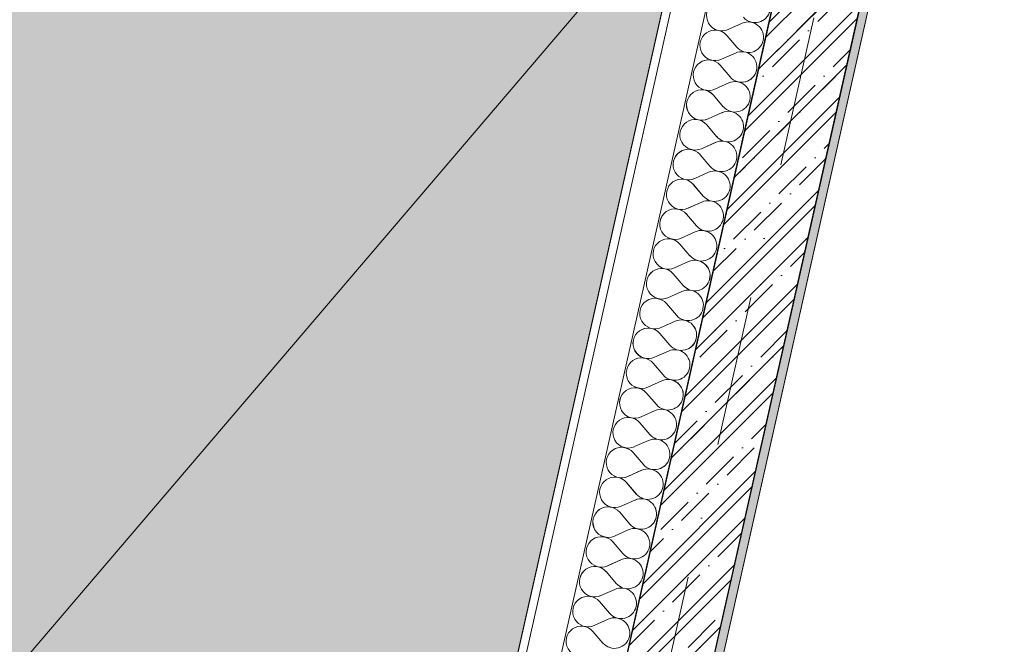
# Model space of a CAD drawing. Header units: millimetres. Extents: x -6990773 to -6682839, y 6117771 to 6220266.
# Tile 143 of 154: x -6935675 to -6933373, y 6144446 to 6145907. Entities that reach past the tile are written whole.
import ezdxf
from ezdxf.enums import TextEntityAlignment as Align

# ---------------------------------------------------------------- set-up
doc = ezdxf.new("R2010")
doc.units = ezdxf.units.MM
doc.header["$MEASUREMENT"] = 0
doc.linetypes.add('Штрихпунктирная', pattern=[670.277762, 352.777767, -176.388884, 0, -141.111112])
for name, color, linetype in [('S - МОП.АР', 7, 'Continuous'), ('АР-Стены_внутренние_пилоны.АР', 7, 'Continuous'), ('АР-Чертеж-Оси_Осевые размеры.АР', 7, 'Continuous'), ('Кровля', 7, 'Continuous')]:
    doc.layers.add(name, color=color, linetype=linetype)
for name, color, linetype, lineweight in [('АР-Разуклонка кровли_Ном._пера__120', 7, 'Continuous', 0), ('АР-Стены_внутренние_пилоны.АР_Ном._пера__1', 7, 'Continuous', 30), ('АР-Чертеж-Оси_Осевые размеры.АР_Ном._пера__120', 7, 'Continuous', 0), ('Кровля_Ном._пера__1', 7, 'Continuous', 0), ('Кровля_Ном._пера__101', 252, 'Continuous', 0), ('Кровля_Ном._пера__120', 7, 'Continuous', 0)]:
    doc.layers.add(name, color=color, linetype=linetype, lineweight=lineweight)
doc.styles.add('РЎР“Р•РќР•Р\xa0Р\x98Р\xa0_РЎРўР\x98Р›Р¬_4', font='GOTHIC.TTF')

# ---------------------------------------------------------------- blocks, each defined once
blk = doc.blocks.new('*X34', base_point=(-6566190.3, 6562677.8))
at = {"layer": 'Кровля_Ном._пера__1', "color": 7, "linetype": 'Continuous', "lineweight": 0}
for p, q in [((-7161281.6, 6145883.6), (-7161249, 6145898.3)), ((-7161284.7, 6145869.7), (-7161261.5, 6145842.5)), ((-7161297.2, 6145814), (-7161264.6, 6145828.6)), ((-7161300.3, 6145800), (-7161277.2, 6145772.9)), ((-7161312.9, 6145744.3), (-7161280.3, 6145758.9)), ((-7161316, 6145730.3), (-7161292.8, 6145703.2)), ((-7161328.5, 6145674.6), (-7161295.9, 6145689.2)), ((-7161331.6, 6145660.6), (-7161308.5, 6145633.5)), ((-7161344.2, 6145604.9), (-7161311.6, 6145619.5)), ((-7161347.3, 6145590.9), (-7161324.1, 6145563.8)), ((-7161359.8, 6145535.2), (-7161327.2, 6145549.8)), ((-7161363, 6145521.2), (-7161339.8, 6145494.1)), ((-7161375.5, 6145465.5), (-7161342.9, 6145480.1)), ((-7161378.6, 6145451.6), (-7161355.4, 6145424.4)), ((-7161391.1, 6145395.8), (-7161358.6, 6145410.4)), ((-7161394.3, 6145381.9), (-7161371.1, 6145354.7)), ((-7161406.8, 6145326.1), (-7161374.2, 6145340.8)), ((-7161409.9, 6145312.2), (-7161386.7, 6145285)), ((-7161422.4, 6145256.4), (-7161389.9, 6145271.1)), ((-7161425.6, 6145242.5), (-7161402.4, 6145215.3)), ((-7161438.1, 6145186.7), (-7161405.5, 6145201.4)), ((-7161441.2, 6145172.8), (-7161418, 6145145.6)), ((-7161453.7, 6145117), (-7161421.2, 6145131.7)), ((-7161456.9, 6145103.1), (-7161433.7, 6145075.9)), ((-7161469.4, 6145047.3), (-7161436.8, 6145062)), ((-7161472.5, 6145033.4), (-7161449.3, 6145006.2)), ((-7161485, 6144977.6), (-7161452.5, 6144992.3)), ((-7161488.2, 6144963.7), (-7161465, 6144936.5)), ((-7161500.7, 6144908), (-7161468.1, 6144922.6)), ((-7161503.8, 6144894), (-7161480.6, 6144866.8)), ((-7161516.3, 6144838.3), (-7161483.8, 6144852.9)), ((-7161519.5, 6144824.3), (-7161496.3, 6144797.2)), ((-7161532, 6144768.6), (-7161499.4, 6144783.2)), ((-7161535.1, 6144754.6), (-7161511.9, 6144727.5)), ((-7161547.6, 6144698.9), (-7161515.1, 6144713.5)), ((-7161550.8, 6144684.9), (-7161527.6, 6144657.8)), ((-7161563.3, 6144629.2), (-7161530.7, 6144643.8)), ((-7161566.4, 6144615.2), (-7161543.2, 6144588.1)), ((-7161578.9, 6144559.5), (-7161546.4, 6144574.1)), ((-7161582.1, 6144545.6), (-7161558.9, 6144518.4)), ((-7161594.6, 6144489.8), (-7161562, 6144504.4)), ((-7161597.7, 6144475.9), (-7161574.5, 6144448.7))]:
    blk.add_line(p, q, dxfattribs=at)
for centre, start, end in [((-7161296.2, 6145916.2), 40.4724, 294.2122), ((-7161218.7, 6145935.4), 220.4724, 347.3423), ((-7161311.9, 6145846.5), 40.4724, 294.2122), ((-7161234.3, 6145865.7), 347.3423, 114.2122), ((-7161234.3, 6145865.7), 220.4724, 347.3423), ((-7161327.5, 6145776.8), 40.4724, 294.2122), ((-7161250, 6145796), 347.3423, 114.2122), ((-7161250, 6145796), 220.4724, 347.3423), ((-7161265.6, 6145726.3), 347.3423, 114.2122), ((-7161343.2, 6145707.1), 40.4724, 294.2122), ((-7161265.6, 6145726.3), 220.4724, 347.3423), ((-7161281.3, 6145656.6), 347.3423, 114.2122), ((-7161358.8, 6145637.5), 40.4724, 294.2122), ((-7161281.3, 6145656.6), 220.4724, 347.3423), ((-7161296.9, 6145587), 347.3423, 114.2122), ((-7161374.5, 6145567.8), 40.4724, 294.2122), ((-7161296.9, 6145587), 220.4724, 347.3423), ((-7161312.6, 6145517.3), 347.3423, 114.2122), ((-7161390.1, 6145498.1), 40.4724, 294.2122), ((-7161312.6, 6145517.3), 220.4724, 347.3423), ((-7161328.3, 6145447.6), 347.3423, 114.2122), ((-7161405.8, 6145428.4), 40.4724, 294.2122), ((-7161328.3, 6145447.6), 220.4724, 347.3423), ((-7161343.9, 6145377.9), 347.3423, 114.2122), ((-7161421.4, 6145358.7), 40.4724, 294.2122), ((-7161343.9, 6145377.9), 220.4724, 347.3423), ((-7161359.6, 6145308.2), 347.3423, 114.2122), ((-7161437.1, 6145289), 40.4724, 294.2122), ((-7161359.6, 6145308.2), 220.4724, 347.3423), ((-7161375.2, 6145238.5), 347.3423, 114.2122), ((-7161452.7, 6145219.3), 40.4724, 294.2122), ((-7161375.2, 6145238.5), 220.4724, 347.3423), ((-7161390.9, 6145168.8), 347.3423, 114.2122), ((-7161468.4, 6145149.6), 40.4724, 294.2122), ((-7161390.9, 6145168.8), 220.4724, 347.3423), ((-7161406.5, 6145099.1), 347.3423, 114.2122), ((-7161484, 6145079.9), 40.4724, 294.2122), ((-7161406.5, 6145099.1), 220.4724, 347.3423), ((-7161422.2, 6145029.4), 347.3423, 114.2122), ((-7161499.7, 6145010.2), 40.4724, 294.2122), ((-7161422.2, 6145029.4), 220.4724, 347.3423), ((-7161437.8, 6144959.7), 347.3423, 114.2122), ((-7161515.3, 6144940.5), 40.4724, 294.2122), ((-7161437.8, 6144959.7), 220.4724, 347.3423), ((-7161453.5, 6144890), 347.3423, 114.2122), ((-7161531, 6144870.8), 40.4724, 294.2122), ((-7161453.5, 6144890), 220.4724, 347.3423), ((-7161469.1, 6144820.3), 347.3423, 114.2122), ((-7161546.6, 6144801.1), 40.4724, 294.2122), ((-7161469.1, 6144820.3), 220.4724, 347.3423), ((-7161484.8, 6144750.6), 347.3423, 114.2122), ((-7161562.3, 6144731.4), 40.4724, 294.2122), ((-7161484.8, 6144750.6), 220.4724, 347.3423), ((-7161500.4, 6144680.9), 347.3423, 114.2122), ((-7161577.9, 6144661.8), 40.4724, 294.2122), ((-7161500.4, 6144680.9), 220.4724, 347.3423), ((-7161516.1, 6144611.3), 347.3423, 114.2122), ((-7161593.6, 6144592.1), 40.4724, 294.2122), ((-7161516.1, 6144611.3), 220.4724, 347.3423), ((-7161531.7, 6144541.6), 347.3423, 114.2122), ((-7161609.2, 6144522.4), 40.4724, 294.2122), ((-7161531.7, 6144541.6), 220.4724, 347.3423), ((-7161547.4, 6144471.9), 347.3423, 114.2122), ((-7161624.9, 6144452.7), 40.4724, 294.2122), ((-7161547.4, 6144471.9), 220.4724, 347.3423)]:
    blk.add_arc(centre, 35.7, start, end, dxfattribs=at)
blk = doc.blocks.new('Стена_9_6', base_point=(-7160679.8, 6147242.8))
at = {"layer": 'Кровля', "linetype": 'Continuous', "lineweight": 0, "true_color": 0x000000}
h = blk.add_hatch(dxfattribs=at)
h.set_pattern_fill('БЛОКИ_БЕТОННЫЕ_ЭФФЕКТИВН_77', color=18, style=0, pattern_type=2)
h.set_pattern_definition([(45, (-6566190.34, 6562677.8), (-127.27922, 127.27922), [])])
h.paths.add_polyline_path([(-7164086.1, 6132075.6), (-7160679.8, 6147242.8), (-7160875, 6147286.7), (-7164281.3, 6132119.4)])
h = blk.add_hatch(dxfattribs=at)
h.set_pattern_fill('ШТУКАТУРКА__ГИПС_01_0006', color=18, style=0, pattern_type=2)
h.set_pattern_definition([(45, (-6566190.34, 6563027.8), (-111.369318, 111.369318), [0, -105, 0, -157.5]), (110, (-6565840.34, 6563027.8), (148.001588, 53.868173), [0, -77, 0, -133])])
h.paths.add_polyline_path([(-7164062.2, 6132090.7), (-7160664.7, 6147218.9), (-7160684.2, 6147223.3), (-7164081.8, 6132095.1)])
at = {"layer": 'Кровля_Ном._пера__1', "color": 7, "linetype": 'Continuous', "lineweight": 0}
for p, q in [((-7161022.7, 6147678.6), (-7164582.4, 6131828.3)), ((-7160977.5, 6147514.7), (-7164471.5, 6131957.1))]:
    blk.add_line(p, q, dxfattribs=at)
at = {"layer": 'Кровля_Ном._пера__1', "color": 7, "linetype": 'Continuous', "lineweight": 15}
for p, q in [((-7160875, 6147286.7), (-7164281.3, 6132119.4)), ((-7164086.1, 6132075.6), (-7160679.8, 6147242.8))]:
    blk.add_line(p, q, dxfattribs=at)
at = {"layer": 'Кровля_Ном._пера__1', "color": 7, "linetype": 'Continuous', "lineweight": 0, "flags": 128}
for points in [[(-7161020.3, 6147780.5), (-7164623.8, 6131735.1)], [(-7164062.2, 6132090.7), (-7160664.7, 6147218.9)]]:
    blk.add_lwpolyline(points, dxfattribs=at)
at = {"layer": 'Кровля', "color": 7, "lineweight": 0}
blk.add_blockref('*X34', (-6566190.3, 6562677.8), dxfattribs=at)
blk = doc.blocks.new('Стандартный Маркер Сетки[13]_6', base_point=(-7160680.9, 6147693.7))
at = {"layer": 'АР-Чертеж-Оси_Осевые размеры.АР_Ном._пера__120', "color": 7, "linetype": 'Штрихпунктирная', "lineweight": 0}
blk.add_line((-7160787.5, 6147219.2), (-7165571.2, 6125919.8), dxfattribs=at)
at = {"layer": 'АР-Чертеж-Оси_Осевые размеры.АР_Ном._пера__120', "color": 7, "lineweight": 0, "style": 'РЎР“Р•РќР•Р\xa0Р\x98Р\xa0_РЎРўР\x98Р›Р¬_4'}
blk.add_attdef('AC_MarkerText_1', text='', height=350, rotation=347.3417, dxfattribs=at).set_placement((-7165717.5, 6125138.4), align=Align.TOP_CENTER)
blk = doc.blocks.new('Стандартный Маркер Сетки[26]_6', base_point=(-7160680.9, 6147693.7))
at = {"layer": 'АР-Чертеж-Оси_Осевые размеры.АР_Ном._пера__120', "color": 7, "linetype": 'Штрихпунктирная', "lineweight": 0}
blk.add_line((-7160787.5, 6147219.2), (-7165571.2, 6125919.8), dxfattribs=at)
at = {"layer": 'АР-Чертеж-Оси_Осевые размеры.АР_Ном._пера__120', "color": 7, "lineweight": 0, "style": 'РЎР“Р•РќР•Р\xa0Р\x98Р\xa0_РЎРўР\x98Р›Р¬_4'}
blk.add_attdef('AC_MarkerText_1', text='', height=350, rotation=347.3417, dxfattribs=at).set_placement((-7165717.5, 6125138.4), align=Align.TOP_CENTER)
blk = doc.blocks.new('Стена_84_6', base_point=(-7161756.9, 6142903.6))
at = {"layer": 'АР-Стены_внутренние_пилоны.АР', "linetype": 'Continuous', "lineweight": 0, "true_color": 0x000000}
h = blk.add_hatch(dxfattribs=at)
h.set_pattern_fill('ЖЕЛЕЗОБЕТОН__PROJECT__0006', color=18, style=0, pattern_type=2)
h.set_pattern_definition([(45, (-6566190.34, 6562677.8), (-84.852814, 84.852814), []), (45, (-6566232.77, 6562720.22), (-84.852814, 84.852814), [90, -30, 0, -30])])
h.paths.add_polyline_path([(-7161659.3, 6142881.7), (-7160636, 6147438), (-7160831.2, 6147481.8), (-7161854.5, 6142925.6)])
at = {"layer": 'АР-Стены_внутренние_пилоны.АР_Ном._пера__1', "color": 7, "linetype": 'Continuous', "lineweight": 30, "flags": 128}
for points in [[(-7160831.2, 6147481.8), (-7161854.5, 6142925.6)], [(-7161659.3, 6142881.7), (-7160636, 6147438)]]:
    blk.add_lwpolyline(points, dxfattribs=at)
blk = doc.blocks.new('*X314', base_point=(-6338927.2, 6562677.8))
at = {"layer": 'Кровля_Ном._пера__1', "color": 7, "linetype": 'Continuous', "lineweight": 0}
for p, q in [((-6934018.4, 6145883.6), (-6933985.8, 6145898.3)), ((-6934021.5, 6145869.7), (-6933998.4, 6145842.5)), ((-6934034.1, 6145814), (-6934001.5, 6145828.6)), ((-6934037.2, 6145800), (-6934014, 6145772.9)), ((-6934049.7, 6145744.3), (-6934017.1, 6145758.9)), ((-6934052.8, 6145730.3), (-6934029.7, 6145703.2)), ((-6934065.4, 6145674.6), (-6934032.8, 6145689.2)), ((-6934068.5, 6145660.6), (-6934045.3, 6145633.5)), ((-6934081, 6145604.9), (-6934048.4, 6145619.5)), ((-6934084.1, 6145590.9), (-6934061, 6145563.8)), ((-6934096.7, 6145535.2), (-6934064.1, 6145549.8)), ((-6934099.8, 6145521.2), (-6934076.6, 6145494.1)), ((-6934112.3, 6145465.5), (-6934079.7, 6145480.1)), ((-6934115.5, 6145451.6), (-6934092.3, 6145424.4)), ((-6934128, 6145395.8), (-6934095.4, 6145410.4)), ((-6934131.1, 6145381.9), (-6934107.9, 6145354.7)), ((-6934143.6, 6145326.1), (-6934111.1, 6145340.8)), ((-6934146.8, 6145312.2), (-6934123.6, 6145285)), ((-6934159.3, 6145256.4), (-6934126.7, 6145271.1)), ((-6934162.4, 6145242.5), (-6934139.2, 6145215.3)), ((-6934174.9, 6145186.7), (-6934142.4, 6145201.4)), ((-6934178.1, 6145172.8), (-6934154.9, 6145145.6)), ((-6934190.6, 6145117), (-6934158, 6145131.7)), ((-6934193.7, 6145103.1), (-6934170.5, 6145075.9)), ((-6934206.2, 6145047.3), (-6934173.7, 6145062)), ((-6934209.4, 6145033.4), (-6934186.2, 6145006.2)), ((-6934221.9, 6144977.6), (-6934189.3, 6144992.3)), ((-6934225, 6144963.7), (-6934201.8, 6144936.5)), ((-6934237.5, 6144908), (-6934205, 6144922.6)), ((-6934240.7, 6144894), (-6934217.5, 6144866.8)), ((-6934253.2, 6144838.3), (-6934220.6, 6144852.9)), ((-6934256.3, 6144824.3), (-6934233.1, 6144797.2)), ((-6934268.8, 6144768.6), (-6934236.3, 6144783.2)), ((-6934272, 6144754.6), (-6934248.8, 6144727.5)), ((-6934284.5, 6144698.9), (-6934251.9, 6144713.5)), ((-6934287.6, 6144684.9), (-6934264.4, 6144657.8)), ((-6934300.1, 6144629.2), (-6934267.6, 6144643.8)), ((-6934303.3, 6144615.2), (-6934280.1, 6144588.1)), ((-6934315.8, 6144559.5), (-6934283.2, 6144574.1)), ((-6934318.9, 6144545.6), (-6934295.7, 6144518.4)), ((-6934331.4, 6144489.8), (-6934298.9, 6144504.4)), ((-6934334.6, 6144475.9), (-6934311.4, 6144448.7))]:
    blk.add_line(p, q, dxfattribs=at)
for centre, start, end in [((-6934033.1, 6145916.2), 40.4724, 294.2122), ((-6933955.5, 6145935.4), 220.4724, 347.3423), ((-6934048.7, 6145846.5), 40.4724, 294.2122), ((-6933971.2, 6145865.7), 347.3423, 114.2122), ((-6933971.2, 6145865.7), 220.4724, 347.3423), ((-6934064.4, 6145776.8), 40.4724, 294.2122), ((-6933986.8, 6145796), 347.3423, 114.2122), ((-6933986.8, 6145796), 220.4724, 347.3423), ((-6934002.5, 6145726.3), 347.3423, 114.2122), ((-6934080, 6145707.1), 40.4724, 294.2122), ((-6934002.5, 6145726.3), 220.4724, 347.3423), ((-6934018.1, 6145656.6), 347.3423, 114.2122), ((-6934095.7, 6145637.5), 40.4724, 294.2122), ((-6934018.1, 6145656.6), 220.4724, 347.3423), ((-6934033.8, 6145587), 347.3423, 114.2122), ((-6934111.3, 6145567.8), 40.4724, 294.2122), ((-6934033.8, 6145587), 220.4724, 347.3423), ((-6934049.5, 6145517.3), 347.3423, 114.2122), ((-6934127, 6145498.1), 40.4724, 294.2122), ((-6934049.5, 6145517.3), 220.4724, 347.3423), ((-6934065.1, 6145447.6), 347.3423, 114.2122), ((-6934142.6, 6145428.4), 40.4724, 294.2122), ((-6934065.1, 6145447.6), 220.4724, 347.3423), ((-6934080.8, 6145377.9), 347.3423, 114.2122), ((-6934158.3, 6145358.7), 40.4724, 294.2122), ((-6934080.8, 6145377.9), 220.4724, 347.3423), ((-6934096.4, 6145308.2), 347.3423, 114.2122), ((-6934173.9, 6145289), 40.4724, 294.2122), ((-6934096.4, 6145308.2), 220.4724, 347.3423), ((-6934112.1, 6145238.5), 347.3423, 114.2122), ((-6934189.6, 6145219.3), 40.4724, 294.2122), ((-6934112.1, 6145238.5), 220.4724, 347.3423), ((-6934127.7, 6145168.8), 347.3423, 114.2122), ((-6934205.2, 6145149.6), 40.4724, 294.2122), ((-6934127.7, 6145168.8), 220.4724, 347.3423), ((-6934143.4, 6145099.1), 347.3423, 114.2122), ((-6934220.9, 6145079.9), 40.4724, 294.2122), ((-6934143.4, 6145099.1), 220.4724, 347.3423), ((-6934159, 6145029.4), 347.3423, 114.2122), ((-6934236.5, 6145010.2), 40.4724, 294.2122), ((-6934159, 6145029.4), 220.4724, 347.3423), ((-6934174.7, 6144959.7), 347.3423, 114.2122), ((-6934252.2, 6144940.5), 40.4724, 294.2122), ((-6934174.7, 6144959.7), 220.4724, 347.3423), ((-6934190.3, 6144890), 347.3423, 114.2122), ((-6934267.8, 6144870.8), 40.4724, 294.2122), ((-6934190.3, 6144890), 220.4724, 347.3423), ((-6934206, 6144820.3), 347.3423, 114.2122), ((-6934283.5, 6144801.1), 40.4724, 294.2122), ((-6934206, 6144820.3), 220.4724, 347.3423), ((-6934221.6, 6144750.6), 347.3423, 114.2122), ((-6934299.1, 6144731.4), 40.4724, 294.2122), ((-6934221.6, 6144750.6), 220.4724, 347.3423), ((-6934237.3, 6144680.9), 347.3423, 114.2122), ((-6934314.8, 6144661.8), 40.4724, 294.2122), ((-6934237.3, 6144680.9), 220.4724, 347.3423), ((-6934252.9, 6144611.3), 347.3423, 114.2122), ((-6934330.4, 6144592.1), 40.4724, 294.2122), ((-6934252.9, 6144611.3), 220.4724, 347.3423), ((-6934268.6, 6144541.6), 347.3423, 114.2122), ((-6934346.1, 6144522.4), 40.4724, 294.2122), ((-6934268.6, 6144541.6), 220.4724, 347.3423), ((-6934284.2, 6144471.9), 347.3423, 114.2122), ((-6934361.7, 6144452.7), 40.4724, 294.2122), ((-6934284.2, 6144471.9), 220.4724, 347.3423)]:
    blk.add_arc(centre, 35.7, start, end, dxfattribs=at)
blk = doc.blocks.new('Стена_109_1', base_point=(-6933416.7, 6147242.8))
at = {"layer": 'Кровля', "linetype": 'Continuous', "lineweight": 0, "true_color": 0x000000}
h = blk.add_hatch(dxfattribs=at)
h.set_pattern_fill('БЛОКИ_БЕТОННЫЕ_ЭФФЕКТИВН_70', color=18, style=0, pattern_type=2)
h.set_pattern_definition([(45, (-6338927.19, 6562677.8), (-127.27922, 127.27922), [])])
h.paths.add_polyline_path([(-6936823, 6132075.6), (-6933416.7, 6147242.8), (-6933611.8, 6147286.7), (-6937018.1, 6132119.4)])
h = blk.add_hatch(dxfattribs=at)
h.set_pattern_fill('ШТУКАТУРКА__ГИПС_01_0001', color=18, style=0, pattern_type=2)
h.set_pattern_definition([(45, (-6338927.19, 6563027.8), (-111.369318, 111.369318), [0, -105, 0, -157.5]), (110, (-6338577.19, 6563027.8), (148.001588, 53.868173), [0, -77, 0, -133])])
h.paths.add_polyline_path([(-6936799.1, 6132090.7), (-6933401.5, 6147218.9), (-6933421, 6147223.3), (-6936818.6, 6132095.1)])
at = {"layer": 'Кровля_Ном._пера__1', "color": 7, "linetype": 'Continuous', "lineweight": 0}
for p, q in [((-6933759.5, 6147678.6), (-6937319.2, 6131828.3)), ((-6933714.3, 6147514.7), (-6937208.3, 6131957.1))]:
    blk.add_line(p, q, dxfattribs=at)
at = {"layer": 'Кровля_Ном._пера__1', "color": 7, "linetype": 'Continuous', "lineweight": 15}
for p, q in [((-6933611.8, 6147286.7), (-6937018.1, 6132119.4)), ((-6936823, 6132075.6), (-6933416.7, 6147242.8))]:
    blk.add_line(p, q, dxfattribs=at)
at = {"layer": 'Кровля_Ном._пера__1', "color": 7, "linetype": 'Continuous', "lineweight": 0, "flags": 128}
for points in [[(-6933757.1, 6147780.5), (-6937360.7, 6131735.1)], [(-6936799.1, 6132090.7), (-6933401.5, 6147218.9)]]:
    blk.add_lwpolyline(points, dxfattribs=at)
at = {"layer": 'Кровля', "color": 7, "lineweight": 0}
blk.add_blockref('*X314', (-6338927.2, 6562677.8), dxfattribs=at)
blk = doc.blocks.new('Стандартный Маркер Сетки[58]_1', base_point=(-6933417.8, 6147693.7))
at = {"layer": 'АР-Чертеж-Оси_Осевые размеры.АР_Ном._пера__120', "color": 7, "linetype": 'Штрихпунктирная', "lineweight": 0}
blk.add_line((-6933524.4, 6147219.2), (-6938308.1, 6125919.8), dxfattribs=at)
at = {"layer": 'АР-Чертеж-Оси_Осевые размеры.АР_Ном._пера__120', "color": 7, "lineweight": 0, "style": 'РЎР“Р•РќР•Р\xa0Р\x98Р\xa0_РЎРўР\x98Р›Р¬_4'}
blk.add_attdef('AC_MarkerText_1', text='', height=350, rotation=347.3417, dxfattribs=at).set_placement((-6938454.3, 6125138.4), align=Align.TOP_CENTER)
blk = doc.blocks.new('Стандартный Маркер Сетки[70]_1', base_point=(-6933417.8, 6147693.7))
at = {"layer": 'АР-Чертеж-Оси_Осевые размеры.АР_Ном._пера__120', "color": 7, "linetype": 'Штрихпунктирная', "lineweight": 0}
blk.add_line((-6933524.4, 6147219.2), (-6938308.1, 6125919.8), dxfattribs=at)
at = {"layer": 'АР-Чертеж-Оси_Осевые размеры.АР_Ном._пера__120', "color": 7, "lineweight": 0, "style": 'РЎР“Р•РќР•Р\xa0Р\x98Р\xa0_РЎРўР\x98Р›Р¬_4'}
blk.add_attdef('AC_MarkerText_1', text='', height=350, rotation=347.3417, dxfattribs=at).set_placement((-6938454.3, 6125138.4), align=Align.TOP_CENTER)
blk = doc.blocks.new('Стена_146_1', base_point=(-6934493.8, 6142903.6))
at = {"layer": 'АР-Стены_внутренние_пилоны.АР', "linetype": 'Continuous', "lineweight": 0, "true_color": 0x000000}
h = blk.add_hatch(dxfattribs=at)
h.set_pattern_fill('ЖЕЛЕЗОБЕТОН__PROJECT__0001', color=18, style=0, pattern_type=2)
h.set_pattern_definition([(45, (-6338927.19, 6562677.8), (-84.852814, 84.852814), []), (45, (-6338969.62, 6562720.22), (-84.852814, 84.852814), [90, -30, 0, -30])])
h.paths.add_polyline_path([(-6934396.2, 6142881.7), (-6933372.9, 6147438), (-6933568, 6147481.8), (-6934591.3, 6142925.6)])
at = {"layer": 'АР-Стены_внутренние_пилоны.АР_Ном._пера__1', "color": 7, "linetype": 'Continuous', "lineweight": 30, "flags": 128}
for points in [[(-6933568, 6147481.8), (-6934591.3, 6142925.6)], [(-6934396.2, 6142881.7), (-6933372.9, 6147438)]]:
    blk.add_lwpolyline(points, dxfattribs=at)

msp = doc.modelspace()

# ---------------------------------------------------------------- hatches: boundary and pattern name
at = {"layer": 'Кровля_Ном._пера__101', "linetype": 'Continuous', "lineweight": 0}
h = msp.add_hatch(dxfattribs=at)
h.set_pattern_fill('ПЕСОК_0001', color=252, style=0, pattern_type=2)
h.set_pattern_definition([(32.3417, (-6952891.77, 6138227.56), (-120.9696, 191.0468), [0, -150.75, 0, -226.125]), (97.3417, (-6952401.49, 6138117.45), (224.2711, 28.8958), [0, -110.55, 0, -190.95])])
h.paths.add_polyline_path([(-6958297.1, 6136949.8), (-6937251.1, 6132222.9), (-6934085.7, 6146316.9), (-6936671.4, 6146897.7), (-6936905.8, 6145853.7), (-6940350.5, 6146627.4), (-6940458, 6146149), (-6940744.7, 6144872.5), (-6941092.3, 6143324.6), (-6940828, 6143265.3), (-6941771.4, 6139064.9), (-6951075.3, 6141154.5), (-6949771.5, 6146959.5), (-6949249, 6146842.1), (-6948975, 6148061.9), (-6949384.7, 6148153.9), (-6949231.4, 6148836.7), (-6948890.5, 6150354.6), (-6952413.2, 6151145.8), (-6952233.6, 6151945.7), (-6954799.7, 6152522)])

# ---------------------------------------------------------------- linework, layer by layer
at = {"layer": 'S - МОП.АР', "color": 254, "linetype": 'Continuous', "lineweight": 0, "true_color": 0xd1c7d6, "flags": 128}
msp.add_lwpolyline([(-6927142.3, 6143691.7), (-6930167, 6144371), (-6930513.2, 6142829.3), (-6930747.4, 6142881.9), (-6930401.1, 6144423.6), (-6929947.6, 6146443.2), (-6933401.5, 6147218.9), (-6933705, 6145867.6), (-6935725.4, 6136871.6), (-6936799.1, 6132090.7)], dxfattribs=at)
at = {"layer": 'АР-Разуклонка кровли_Ном._пера__120', "color": 7, "linetype": 'Continuous', "lineweight": 0}
msp.add_lwpolyline([(-6938521.7, 6141062.2), (-6934103.2, 6146238.9)], dxfattribs=at)
at = {"layer": 'Кровля_Ном._пера__120', "color": 7, "linetype": 'Continuous', "lineweight": 0, "flags": 128}
msp.add_lwpolyline([(-6958297.1, 6136949.8), (-6937251.1, 6132222.9), (-6934085.7, 6146316.9), (-6936671.4, 6146897.7), (-6936905.8, 6145853.7), (-6940350.5, 6146627.4), (-6940458, 6146149), (-6940744.7, 6144872.5), (-6941092.3, 6143324.6), (-6940828, 6143265.3), (-6941771.4, 6139064.9), (-6951075.3, 6141154.5), (-6949771.5, 6146959.5), (-6949249, 6146842.1), (-6948975, 6148061.9), (-6949384.7, 6148153.9), (-6949231.4, 6148836.7), (-6948890.5, 6150354.6), (-6952413.2, 6151145.8), (-6952233.6, 6151945.7), (-6954799.7, 6152522)], close=True, dxfattribs=at)

# ---------------------------------------------------------------- block references
at = {"layer": 'АР-Стены_внутренние_пилоны.АР', "color": 7, "lineweight": 0}
for name in ['Стена_84_6', 'Стена_146_1']:
    msp.add_blockref(name, (-6934493.8, 6142903.6), dxfattribs=at)
at = {"layer": 'АР-Чертеж-Оси_Осевые размеры.АР', "color": 8, "linetype": 'Continuous', "lineweight": 15}
for name in ['Стандартный Маркер Сетки[13]_6', 'Стандартный Маркер Сетки[26]_6', 'Стандартный Маркер Сетки[58]_1', 'Стандартный Маркер Сетки[70]_1']:
    msp.add_blockref(name, (-6933417.8, 6147693.7), dxfattribs=at)
at = {"layer": 'Кровля', "color": 7, "lineweight": 0}
for name in ['Стена_9_6', 'Стена_109_1']:
    msp.add_blockref(name, (-6933416.7, 6147242.8), dxfattribs=at)

doc.saveas('drawing.dxf')
